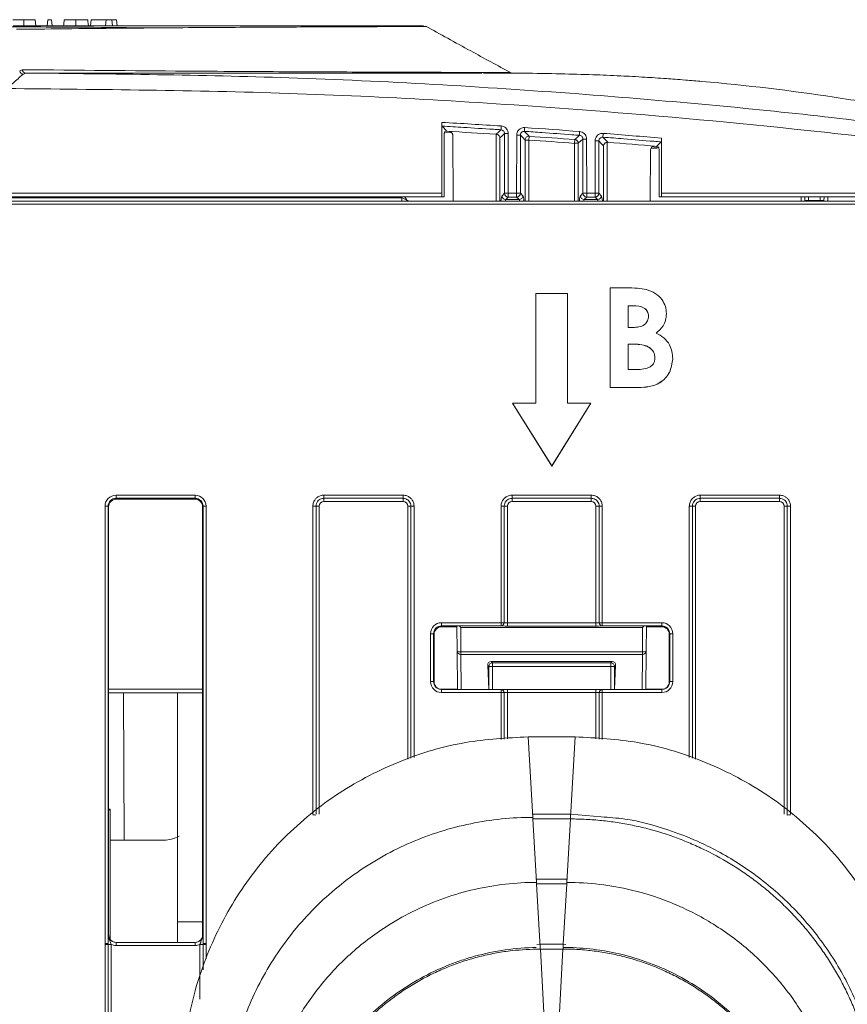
# Model space of a CAD drawing. Header units: millimetres. Extents: x 0 to 2100, y 0 to 1485.
# Tile 17 of 65: x 643 to 696, y 452 to 515. Entities that reach past the tile are written whole.
import ezdxf

# ---------------------------------------------------------------- set-up
doc = ezdxf.new("R2010")
doc.units = ezdxf.units.MM
doc.header["$LTSCALE"] = 5

msp = doc.modelspace()

# ---------------------------------------------------------------- linework, layer by layer
at = {"color": 7, "linetype": 'Continuous', "lineweight": 15}
for p, q in [((643.841, 515.034), (643.876, 514.634)), ((644.65, 515.034), (644.615, 514.634)), ((644.65, 515.034), (644.88, 515.034)), ((644.88, 515.034), (644.915, 514.634)), ((647.414, 515.034), (647.379, 514.634)), ((648.367, 515.034), (647.414, 515.034)), ((648.367, 515.034), (648.332, 514.634)), ((648.738, 515.034), (648.367, 515.034)), ((648.738, 515.034), (648.773, 514.634)), ((649.031, 515.034), (648.738, 515.034)), ((649.031, 515.034), (649.066, 514.634)), ((659.874, 514.634), (659.874, 514.634)), ((642.855, 511.765), (643.023, 511.847)), ((643.244, 511.634), (643.076, 511.566)), ((646.127, 511.634), (646.507, 511.634)), ((646.507, 511.634), (652.897, 511.634)), ((652.897, 511.634), (653.37, 511.634)), ((669.766, 508.491), (669.764, 503.979)), ((670.083, 507.925), (669.778, 508.248)), ((669.937, 507.891), (670.083, 507.922)), ((670.083, 507.922), (670.083, 507.925)), ((670.233, 507.913), (670.083, 507.922)), ((673.227, 507.732), (673.23, 507.732)), ((673.762, 503.969), (673.76, 507.779)), ((674, 507.781), (674.002, 503.972)), ((669.923, 503.975), (669.924, 507.654)), ((670.459, 507.676), (670.496, 503.475)), ((673.466, 507.504), (673.466, 503.475)), ((674.536, 503.972), (674.538, 507.681)), ((674.778, 507.679), (674.776, 503.969)), ((675.072, 507.364), (675.311, 507.364)), ((675.328, 507.603), (675.311, 507.364)), ((678.245, 507.393), (678.227, 507.154)), ((678.227, 507.154), (678.466, 507.154)), ((678.762, 503.969), (678.76, 507.426)), ((679, 507.429), (679.002, 503.972)), ((679.536, 503.972), (679.538, 507.313)), ((679.778, 507.311), (679.776, 503.969)), ((680.342, 507.218), (680.311, 507.219)), ((683.455, 506.96), (683.76, 507.24)), ((683.774, 503.979), (683.772, 507.482)), ((680.072, 503.475), (680.072, 506.992)), ((683.071, 506.731), (683.043, 503.475)), ((683.088, 506.84), (683.502, 506.807)), ((683.455, 506.957), (683.332, 506.968)), ((683.455, 506.96), (683.455, 506.957)), ((683.455, 506.957), (683.602, 506.905)), ((683.614, 506.665), (683.615, 503.975)), ((558.774, 503.979), (669.764, 503.979)), ((673.604, 503.811), (673.762, 503.969)), ((674.002, 503.972), (674.536, 503.972)), ((674.002, 503.972), (674.002, 503.73)), ((674.536, 503.972), (674.536, 503.73)), ((674.776, 503.969), (674.934, 503.811)), ((678.604, 503.811), (678.762, 503.969)), ((679.002, 503.972), (679.536, 503.972)), ((679.002, 503.972), (679.002, 503.73)), ((679.536, 503.972), (679.536, 503.73)), ((679.776, 503.969), (679.934, 503.811)), ((683.774, 503.979), (701.45, 503.979)), ((527.264, 503.475), (701.274, 503.475)), ((669.777, 503.737), (558.761, 503.737)), ((561.33, 503.671), (667.208, 503.671)), ((667.208, 503.475), (667.208, 503.671)), ((667.399, 503.737), (667.493, 503.575)), ((667.434, 503.699), (667.413, 503.737)), ((667.493, 503.575), (667.506, 503.575)), ((669.91, 503.737), (669.777, 503.737)), ((674.002, 503.73), (673.843, 503.571)), ((673.843, 503.571), (674.695, 503.571)), ((674.536, 503.73), (674.002, 503.73)), ((674.695, 503.571), (674.536, 503.73)), ((679.002, 503.73), (678.843, 503.571)), ((678.843, 503.571), (679.695, 503.571)), ((679.536, 503.73), (679.002, 503.73)), ((679.695, 503.571), (679.536, 503.73)), ((683.628, 503.737), (683.761, 503.737)), ((701.45, 503.737), (683.761, 503.737)), ((692.907, 503.737), (692.911, 503.518)), ((692.911, 503.475), (692.911, 503.518)), ((693.143, 503.737), (693.151, 503.509)), ((693.887, 503.509), (693.151, 503.509)), ((693.895, 503.737), (693.887, 503.509)), ((694.127, 503.518), (694.131, 503.737)), ((694.127, 503.518), (694.127, 503.475)), ((701.274, 503.277), (527.264, 503.277)), ((680.502, 497.942), (681.519, 497.942)), ((680.502, 491.593), (680.502, 497.942)), ((677.769, 497.591), (675.769, 497.591)), ((675.769, 497.591), (675.769, 490.591)), ((677.769, 490.591), (677.769, 497.591)), ((681.999, 496.803), (681.641, 496.803)), ((681.641, 496.803), (681.641, 495.419)), ((681.999, 496.799), (681.641, 496.799)), ((681.999, 496.803), (681.999, 496.799)), ((684.084, 496.286), (684.084, 496.283)), ((681.641, 495.419), (681.944, 495.419)), ((681.914, 494.36), (681.641, 494.36)), ((681.641, 494.36), (681.641, 492.732)), ((681.914, 494.357), (681.641, 494.357)), ((681.914, 494.36), (681.914, 494.357)), ((684.491, 493.431), (684.491, 493.427)), ((681.641, 492.732), (681.97, 492.732)), ((682.288, 491.593), (680.502, 491.593)), ((680.502, 491.593), (680.502, 491.589)), ((682.288, 491.589), (680.502, 491.589)), ((682.288, 491.593), (682.288, 491.589)), ((674.269, 490.591), (676.769, 486.591)), ((675.769, 490.591), (674.269, 490.591)), ((674.269, 490.591), (674.269, 490.587)), ((674.269, 490.587), (676.769, 486.588)), ((676.769, 486.591), (679.269, 490.591)), ((676.769, 486.588), (679.269, 490.587)), ((679.269, 490.591), (677.769, 490.591)), ((679.269, 490.591), (679.269, 490.587)), ((676.769, 486.591), (676.769, 486.588)), ((648.995, 484.729), (654.043, 484.729)), ((648.995, 484.528), (648.995, 484.729)), ((654.043, 484.528), (648.995, 484.528)), ((648.995, 484.528), (649.019, 484.479)), ((649.019, 484.479), (654.019, 484.479)), ((654.019, 484.479), (654.043, 484.528)), ((654.043, 484.528), (654.043, 484.729)), ((662.245, 484.729), (667.293, 484.729)), ((662.245, 484.729), (662.245, 484.528)), ((667.293, 484.528), (662.245, 484.528)), ((662.245, 484.528), (662.245, 484.326)), ((667.293, 484.729), (667.293, 484.528)), ((667.293, 484.528), (667.293, 484.326)), ((674.245, 484.729), (679.293, 484.729)), ((674.245, 484.729), (674.245, 484.528)), ((679.293, 484.528), (674.245, 484.528)), ((674.245, 484.326), (674.245, 484.528)), ((679.293, 484.729), (679.293, 484.528)), ((679.293, 484.326), (679.293, 484.528)), ((686.245, 484.729), (691.293, 484.729)), ((686.245, 484.528), (686.245, 484.729)), ((691.293, 484.528), (686.245, 484.528)), ((686.245, 484.528), (686.245, 484.326)), ((691.293, 484.528), (691.293, 484.729)), ((691.293, 484.528), (691.293, 484.326)), ((648.295, 456.149), (648.295, 484.03)), ((648.495, 484.028), (648.495, 456.147)), ((648.519, 483.979), (648.495, 484.028)), ((648.519, 483.979), (648.519, 456.726)), ((654.543, 484.028), (654.519, 483.979)), ((654.519, 483.979), (654.519, 456.726)), ((654.543, 456.147), (654.543, 484.028)), ((654.743, 484.03), (654.743, 456.149)), ((661.545, 464.393), (661.545, 484.03)), ((661.745, 484.028), (661.745, 464.391)), ((661.945, 484.026), (661.945, 464.389)), ((667.293, 484.326), (662.245, 484.326)), ((673.545, 476.597), (673.545, 484.03)), ((673.745, 484.028), (673.745, 476.596)), ((673.945, 484.026), (673.945, 476.591)), ((679.293, 484.326), (674.245, 484.326)), ((679.593, 476.591), (679.593, 484.026)), ((679.793, 476.596), (679.793, 484.028)), ((679.993, 484.03), (679.993, 476.597)), ((691.293, 484.326), (686.245, 484.326)), ((691.593, 464.389), (691.593, 484.026)), ((691.793, 464.391), (691.793, 484.028)), ((691.993, 484.03), (691.993, 464.393)), ((669.745, 476.597), (673.545, 476.597)), ((669.745, 476.597), (669.745, 476.396)), ((673.545, 476.396), (669.745, 476.396)), ((669.745, 476.396), (669.769, 476.347)), ((669.769, 476.347), (670.732, 476.347)), ((670.746, 474.785), (670.732, 476.364)), ((673.545, 476.597), (673.545, 476.396)), ((673.945, 476.389), (673.945, 476.591)), ((673.945, 476.591), (679.593, 476.591)), ((679.593, 476.389), (673.945, 476.389)), ((679.593, 476.389), (679.593, 476.591)), ((679.993, 476.597), (683.793, 476.597)), ((679.993, 476.597), (679.993, 476.396)), ((683.793, 476.396), (679.993, 476.396)), ((682.806, 476.364), (682.792, 474.785)), ((682.806, 476.347), (683.769, 476.347)), ((683.769, 476.347), (683.793, 476.396)), ((683.793, 476.597), (683.793, 476.396)), ((669.045, 472.849), (669.045, 475.897)), ((669.245, 475.896), (669.245, 472.847)), ((669.269, 475.847), (669.245, 475.896)), ((669.269, 475.847), (669.269, 472.847)), ((670.972, 476.292), (670.986, 474.754)), ((682.566, 476.292), (670.972, 476.292)), ((682.552, 474.754), (682.566, 476.292)), ((684.293, 475.896), (684.269, 475.847)), ((684.269, 472.847), (684.269, 475.847)), ((684.293, 472.847), (684.293, 475.896)), ((684.493, 475.897), (684.493, 472.849)), ((670.767, 472.375), (670.746, 474.785)), ((670.986, 474.754), (682.552, 474.754)), ((670.986, 474.58), (670.986, 474.754)), ((682.552, 474.58), (670.986, 474.58)), ((682.552, 474.58), (682.552, 474.754)), ((682.792, 474.785), (682.771, 472.375)), ((672.759, 472.347), (672.69, 473.882)), ((672.763, 473.809), (672.69, 473.882)), ((673.003, 473.809), (672.763, 473.809)), ((672.918, 474.133), (680.62, 474.133)), ((672.918, 474.133), (673.003, 474.049)), ((673.003, 474.049), (680.535, 474.049)), ((673.003, 473.809), (673.003, 474.049)), ((680.535, 473.809), (673.003, 473.809)), ((680.535, 474.049), (680.62, 474.133)), ((680.535, 473.809), (680.535, 474.049)), ((680.535, 473.809), (680.775, 473.809)), ((680.848, 473.882), (680.775, 473.809)), ((680.779, 472.347), (680.848, 473.882)), ((669.245, 472.847), (669.269, 472.847)), ((684.269, 472.847), (684.293, 472.847)), ((654.519, 472.137), (648.519, 472.137)), ((652.919, 472.137), (652.919, 457.537)), ((669.745, 472.149), (669.745, 472.347)), ((669.745, 472.347), (673.545, 472.347)), ((673.545, 472.149), (669.745, 472.149)), ((673.545, 472.149), (673.545, 472.347)), ((673.945, 472.347), (673.545, 472.347)), ((673.945, 472.347), (673.945, 472.149)), ((673.945, 472.347), (679.593, 472.347)), ((679.593, 472.149), (673.945, 472.149)), ((679.593, 472.347), (679.593, 472.149)), ((679.993, 472.347), (679.593, 472.347)), ((679.993, 472.347), (679.993, 472.149)), ((679.993, 472.347), (683.793, 472.347)), ((683.793, 472.149), (679.993, 472.149)), ((683.793, 472.347), (683.793, 472.149)), ((675.269, 469.325), (675.564, 464.194)), ((675.269, 469.325), (678.269, 469.325)), ((678.269, 469.325), (677.974, 464.194)), ((648.519, 464.627), (648.619, 464.727)), ((648.519, 464.727), (648.619, 464.727)), ((648.619, 464.727), (648.619, 456.426)), ((677.971, 464.394), (675.567, 464.394)), ((675.567, 464.394), (675.567, 464.093)), ((679.917, 464.222), (677.971, 464.393)), ((691.793, 464.343), (691.793, 464.391)), ((675.567, 464.093), (675.57, 464.093)), ((675.57, 464.093), (675.803, 460.049)), ((677.968, 464.093), (675.57, 464.093)), ((677.968, 464.093), (677.736, 460.049)), ((677.968, 464.093), (677.971, 464.093)), ((652.033, 462.737), (648.619, 462.737)), ((677.733, 460.248), (675.805, 460.248)), ((675.805, 460.248), (675.805, 459.948)), ((677.733, 460.248), (677.733, 459.948)), ((675.805, 459.948), (675.808, 459.948)), ((675.808, 459.948), (676.041, 455.904)), ((677.73, 459.948), (675.808, 459.948)), ((677.73, 459.948), (677.733, 459.948)), ((652.919, 457.537), (652.919, 456.226)), ((648.498, 456.726), (648.519, 456.726)), ((654.519, 456.726), (654.54, 456.726)), ((648.295, 456.101), (648.295, 456.149)), ((648.295, 446.404), (648.295, 456.101)), ((648.495, 456.147), (648.495, 456.099)), ((648.495, 456.099), (648.495, 446.402)), ((648.695, 456.097), (648.695, 446.401)), ((648.998, 456.226), (648.998, 456.028)), ((648.998, 456.226), (654.04, 456.226)), ((654.04, 456.028), (648.998, 456.028)), ((654.04, 456.226), (654.04, 456.028)), ((654.543, 456.099), (654.543, 456.147)), ((654.743, 456.149), (654.743, 456.101)), ((676.044, 456.103), (675.829, 456.086)), ((677.494, 456.103), (676.044, 456.103)), ((676.044, 455.802), (676.047, 455.802)), ((676.047, 455.802), (676.279, 451.758)), ((677.491, 455.802), (676.047, 455.802)), ((677.491, 455.802), (677.259, 451.758)), ((677.491, 455.802), (677.494, 455.802)), ((677.682, 456.086), (677.494, 456.103))]:
    msp.add_line(p, q, dxfattribs=at)
at = {"color": 8, "linetype": 'Continuous', "lineweight": 15}
for p, q in [((670.396, 507.831), (670.006, 507.849)), ((673.227, 503.475), (673.227, 507.732)), ((675.072, 503.475), (675.072, 507.364)), ((675.311, 507.364), (675.311, 503.475)), ((678.227, 503.475), (678.227, 507.154)), ((678.466, 507.154), (678.466, 503.475)), ((680.311, 507.219), (680.311, 503.475)), ((683.601, 506.877), (683.15, 506.92)), ((667.208, 503.671), (667.17, 503.737)), ((692.671, 503.475), (692.667, 503.737)), ((693.151, 503.509), (693.151, 503.475)), ((693.887, 503.475), (693.887, 503.509)), ((694.371, 503.737), (694.367, 503.475)), ((667.593, 467.902), (667.593, 484.026)), ((667.793, 467.96), (667.793, 484.028)), ((667.993, 484.03), (667.993, 468.017)), ((685.545, 468.017), (685.545, 484.03)), ((685.745, 484.028), (685.745, 467.96)), ((685.945, 484.026), (685.945, 467.902)), ((670.986, 474.58), (671.005, 472.347)), ((682.533, 472.347), (682.552, 474.58)), ((672.763, 472.347), (672.763, 473.809)), ((673.003, 473.809), (673.003, 472.347)), ((680.535, 472.347), (680.535, 473.809)), ((680.775, 473.809), (680.775, 472.347)), ((648.519, 472.375), (654.519, 472.375)), ((649.479, 472.137), (649.513, 462.737)), ((669.605, 472.375), (670.767, 472.375)), ((673.545, 469.167), (673.545, 472.149)), ((673.745, 472.147), (673.745, 469.185)), ((673.945, 472.149), (673.945, 469.204)), ((679.593, 469.204), (679.593, 472.149)), ((679.793, 469.185), (679.793, 472.147)), ((679.993, 472.149), (679.993, 469.167)), ((682.771, 472.375), (683.933, 472.375)), ((677.971, 464.394), (677.971, 464.093)), ((677.73, 459.948), (677.509, 456.102)), ((652.919, 457.537), (654.519, 457.537)), ((654.343, 452.614), (654.343, 456.097)), ((654.543, 454.484), (654.543, 456.099)), ((654.743, 456.101), (654.743, 455.179)), ((676.044, 456.103), (676.044, 455.802)), ((677.494, 456.103), (677.494, 455.802))]:
    msp.add_line(p, q, dxfattribs=at)
at = {"color": 7, "linetype": 'Continuous', "lineweight": 15, "flags": 128}
for points in [[(643.115, 515.034), (643.115, 514.914), (643.115, 514.794), (643.115, 514.634)], [(646.429, 515.034), (646.429, 514.914), (646.429, 514.794), (646.429, 514.634)], [(647.197, 515.034), (647.207, 514.914), (647.218, 514.794), (647.232, 514.634)], [(673.23, 507.732), (673.255, 507.755), (673.356, 507.849), (673.536, 508.018)], [(673.76, 507.779), (673.614, 507.642), (673.466, 507.504)], [(675.034, 507.918), (675.059, 507.891), (675.159, 507.784), (675.328, 507.603)], [(675.072, 507.364), (674.924, 507.522), (674.778, 507.679)], [(678.245, 507.393), (678.27, 507.416), (678.37, 507.509), (678.539, 507.665)], [(678.76, 507.426), (678.614, 507.291), (678.466, 507.154)], [(680.072, 506.992), (679.924, 507.152), (679.778, 507.311)], [(680.036, 507.549), (680.061, 507.522), (680.162, 507.414), (680.342, 507.218)]]:
    msp.add_lwpolyline(points, dxfattribs=at)
at = {"color": 7, "linetype": 'Continuous', "lineweight": 15}
for centre, radius, start, end in [((643.111, 511.828), 0.264, 193.82897, 262.48819), ((643.252, 511.863), 0.23, 184.16868, 268.10605), ((642.627, 34.126), 474.593, 86.3032, 86.68339), ((793.447, 500.386), 120.154, 176.24287, 176.35815), ((673.948, 500.047), 7.734, 89.61287, 91.38846), ((789.379, 500.286), 114.6, 176.0605, 176.18137), ((781.672, 500.033), 103.415, 175.6337, 175.76764), ((779.017, 499.917), 99.275, 175.45123, 175.59076), ((674.59, 499.947), 7.734, 88.61154, 90.38713), ((675.312, 507.363), 0.24, 86.24932, 179.79978), ((642.627, 34.126), 474.365, 85.69602, 86.04909), ((642.627, 34.126), 474.605, 85.69602, 86.04909), ((678.226, 507.153), 0.24, 0.16732, 85.5287), ((678.948, 499.694), 7.734, 89.61287, 91.38846), ((679.59, 499.578), 7.734, 88.61154, 90.38713), ((642.627, 34.126), 474.593, 85.0649, 85.44194), ((673.949, 496.237), 7.734, 89.61287, 91.38846), ((674.002, 503.97), 0.24, 180.1836, 269.8164), ((674.589, 496.237), 7.734, 88.61154, 90.38713), ((674.536, 503.97), 0.24, 270.1836, 359.8164), ((678.949, 496.237), 7.734, 89.61287, 91.38846), ((679.002, 503.97), 0.24, 180.1836, 269.8164), ((679.589, 496.237), 7.734, 88.61154, 90.38713), ((679.536, 503.97), 0.24, 270.1836, 359.8164), ((667.666, 503.675), 0.2, 210.00108, 269.99986), ((673.844, 503.812), 0.24, 180.1836, 269.8164), ((674.694, 503.812), 0.24, 270.1836, 359.8164), ((678.844, 503.812), 0.24, 180.1836, 269.8164), ((679.694, 503.812), 0.24, 270.1836, 359.8164), ((693.071, 504.663), 1.156, 262.04161, 273.96204), ((693.967, 504.663), 1.156, 266.03796, 277.95839), ((648.344, 478.181), 5.849, 88.52467, 90.48406), ((654.694, 478.181), 5.849, 89.51594, 91.47533), ((661.594, 478.103), 5.927, 88.54048, 90.47395), ((661.896, 489.953), 5.927, 268.54048, 270.47395), ((667.642, 489.953), 5.927, 269.52605, 271.45952), ((667.944, 478.103), 5.927, 89.52605, 91.45952), ((673.594, 478.103), 5.927, 88.54048, 90.47395), ((673.896, 489.953), 5.927, 268.54048, 270.47395), ((679.642, 489.953), 5.927, 269.52605, 271.45952), ((679.944, 478.103), 5.927, 89.52605, 91.45952), ((685.594, 478.103), 5.927, 88.54048, 90.47395), ((685.896, 489.953), 5.927, 268.54048, 270.47395), ((691.642, 489.953), 5.927, 269.52605, 271.45952), ((691.944, 478.103), 5.927, 89.52605, 91.45952), ((673.594, 470.671), 5.927, 88.54048, 90.47395), ((673.545, 476.596), 0.2, 270.01562, 359.98892), ((679.944, 470.671), 5.927, 89.52605, 91.45952), ((679.993, 476.596), 0.2, 180.01108, 269.98438), ((669.094, 470.049), 5.849, 88.52467, 90.48406), ((684.444, 470.049), 5.849, 89.51594, 91.47533), ((670.923, 475.209), 0.459, 247.29029, 277.845), ((670.97, 474.804), 0.225, 184.86293, 273.92202), ((682.615, 475.209), 0.459, 262.155, 292.70971), ((682.568, 474.804), 0.225, 266.07798, 355.13707), ((673.003, 473.809), 0.24, 90.04597, 179.95403), ((680.535, 473.809), 0.24, 0.04597, 89.95403), ((669.094, 467), 5.849, 88.52467, 90.48406), ((684.444, 467), 5.849, 89.51594, 91.47533), ((673.545, 472.147), 0.2, 0.00424, 89.99699), ((673.594, 466.222), 5.927, 88.54048, 90.47395), ((679.993, 472.147), 0.2, 90.00301, 179.99576), ((679.944, 466.222), 5.927, 89.52605, 91.45952), ((661.594, 458.496), 5.849, 88.52467, 90.48406), ((691.944, 458.496), 5.849, 89.51594, 91.47533), ((652.033, 464.737), 2, 270, 299.50252), ((648.344, 450.3), 5.849, 88.52467, 90.48406), ((648.344, 450.174), 5.927, 88.54048, 90.47395), ((648.646, 462.024), 5.927, 268.54048, 270.47395), ((654.392, 462.024), 5.927, 269.52605, 271.45952), ((654.694, 450.3), 5.849, 89.51594, 91.47533), ((654.694, 450.174), 5.927, 89.52605, 91.45952)]:
    msp.add_arc(centre, radius, start, end, dxfattribs=at)
for centre, major_axis, ratio, start_param, end_param in [((642.627, 33.911), (0, 475.355), 1, 6.218083, 6.226061), ((642.627, 33.911), (0, 475.355), 1, 6.207527, 6.214923), ((642.627, 33.911), (0, 475.355), 1, 6.196519, 6.204366), ((669.777, 503.977), (0, 0.24), 0.052408, 1.56207, 3.141593), ((669.91, 503.977), (0, 0.24), 0.052408, 3.141593, 4.703662), ((683.628, 503.977), (0, 0.24), 0.052408, 1.579523, 3.141593), ((683.761, 503.977), (0, 0.24), 0.052408, 3.141593, 4.721116), ((667.204, 503.675), (0.289, -0.1), 0.006478, 4.728595, 6.286302), ((667.434, 503.697), (-0.198, 0.343), 0.002201, 4.346302, 4.716201), ((667.678, 503.675), (0, 0.2), 0.991361, 2.771721, 3.141593), ((648.995, 484.029), (0.595, -0.368), 0.999915, 2.124401, 3.695121), ((648.995, 484.028), (0.362, -0.345), 0.999832, 2.3335, 3.90422), ((649.023, 483.979), (0.504, 0), 0.991312, 1.570796, 3.132866), ((654.019, 483.979), (0.425, 0.263), 0.999915, 5.729657, 7.300377), ((654.043, 484.029), (0.595, 0.368), 0.999915, 5.729657, 7.300377), ((654.043, 484.028), (0.362, 0.345), 0.999832, 5.520558, 7.091278), ((662.245, 484.026), (0.255, -0.158), 0.999915, 2.124401, 3.695121), ((667.293, 484.026), (0.255, 0.158), 0.999915, 5.729657, 7.300377), ((674.245, 484.026), (0.255, -0.158), 0.999915, 2.124401, 3.695121), ((679.293, 484.026), (0.255, 0.158), 0.999915, 5.729657, 7.300377), ((686.245, 484.026), (0.255, -0.158), 0.999915, 2.124401, 3.695121), ((691.293, 484.026), (0.255, 0.158), 0.999915, 5.729657, 7.300377), ((669.745, 475.897), (0.595, -0.368), 0.999915, 2.124401, 3.695121), ((669.745, 475.896), (0.362, -0.345), 0.999832, 2.3335, 3.90422), ((669.773, 475.847), (0.504, 0), 0.991312, 1.570799, 3.132866), ((670.972, 476.326), (0.242, -0.239), 0.069924, 4.46302, 4.781595), ((673.945, 476.396), (0.4, 0), 0.017453, 3.156088, 4.712389), ((673.945, 476.596), (0.2, 0), 0.02618, 3.156088, 4.712389), ((679.593, 476.596), (0.2, 0), 0.02618, 4.712389, 6.26869), ((679.593, 476.396), (0.4, 0), 0.017453, 4.712389, 6.26869), ((682.566, 476.326), (0.242, 0.239), 0.069924, 4.643183, 4.961757), ((683.769, 475.847), (0.425, 0.263), 0.999915, 5.729657, 7.300377), ((683.793, 475.897), (0.595, 0.368), 0.999915, 5.729657, 7.300377), ((683.793, 475.896), (0.362, 0.345), 0.999832, 5.520558, 7.091278), ((672.93, 473.882), (-0.101, 0.233), 0.936027, 5.898675, 7.468786), ((680.608, 473.882), (0.101, 0.233), 0.936027, 5.097585, 6.667696), ((669.745, 472.849), (0.595, 0.368), 0.999915, 2.588064, 4.158784), ((669.745, 472.847), (0.439, 0.24), 0.999873, 2.641898, 4.212618), ((669.769, 472.847), (0.425, 0.263), 0.999915, 2.588064, 4.158784), ((683.769, 472.847), (0.425, -0.263), 0.999915, 5.265994, 6.836714), ((683.793, 472.849), (0.595, -0.368), 0.999915, 5.265994, 6.836714), ((683.793, 472.847), (0.439, -0.24), 0.999873, 5.21216, 6.78288), ((673.945, 472.147), (0.2, 0), 0.008727, 1.570796, 3.127097), ((679.593, 472.147), (0.2, 0), 0.008727, 0.014496, 1.570796), ((648.998, 456.726), (0.439, 0.24), 0.999873, 2.641898, 4.212618), ((649.019, 456.726), (0.425, 0.263), 0.999915, 2.588064, 4.158784), ((654.04, 456.726), (0.439, -0.24), 0.999873, 5.21216, 6.78288), ((648.998, 456.728), (0.595, 0.368), 0.999915, 3.710423, 4.158784), ((654.04, 456.728), (0.595, -0.368), 0.999915, 5.265994, 5.714355)]:
    msp.add_ellipse(centre, major_axis=major_axis, ratio=ratio, start_param=start_param, end_param=end_param, dxfattribs=at)
at = {"color": 8, "linetype": 'Continuous', "lineweight": 15}
for centre, major_axis, ratio, start_param, end_param in [((673.612, 500.575), (0, 3.24), 0.052408, 0.05236, 0.462663), ((673.852, 500.575), (0, 3), 0.0566, 0.05236, 0.259741), ((674.686, 500.575), (0, 3), 0.0566, 6.023445, 6.230825), ((674.926, 500.575), (0, 3.24), 0.052408, 5.820523, 6.230825), ((678.612, 500.575), (0, 3.24), 0.052408, 0.05236, 0.462663), ((678.852, 500.575), (0, 3), 0.0566, 0.05236, 0.259741), ((679.686, 500.575), (0, 3), 0.0566, 6.023445, 6.230825), ((679.926, 500.575), (0, 3.24), 0.052408, 5.820523, 6.230825)]:
    msp.add_ellipse(centre, major_axis=major_axis, ratio=ratio, start_param=start_param, end_param=end_param, dxfattribs=at)
at = {"color": 7, "linetype": 'Continuous', "lineweight": 15}
for points, knots in [([(643.115, 515.034), (643.034, 515.034), (642.865, 515.034), (642.657, 515.034), (642.496, 515.034), (642.43, 515.034), (642.414, 515.034), (642.41, 515.034)], [0, 0, 0, 0, 0.222048, 0.45733, 0.656678, 0.92699, 1, 1, 1, 1]), ([(642.434, 514.634), (644.012, 514.634), (647.168, 514.634), (651.896, 514.634), (656.934, 514.634), (661.159, 514.634), (664.352, 514.634), (666.477, 514.634), (667.942, 514.634), (668.671, 514.634), (668.591, 514.634), (668.571, 514.634)], [0, 0, 0, 0, 0.1207324, 0.2414794, 0.3756253, 0.5483449, 0.6491176, 0.7498785, 0.8562088, 0.9625228, 1, 1, 1, 1]), ([(668.739, 514.604), (668.753, 514.604), (668.858, 514.603), (668.542, 514.601), (667.769, 514.597), (666.393, 514.592), (664.417, 514.584), (661.469, 514.572), (657.328, 514.552), (653.043, 514.523), (648.166, 514.481), (645.019, 514.447), (642.659, 514.421)], [0, 0, 0, 0, 0.012489, 0.093141, 0.174005, 0.266175, 0.358552, 0.45725, 0.609001, 0.761013, 0.820689, 1, 1, 1, 1]), ([(643.841, 515.034), (643.828, 515.034), (643.806, 515.034), (643.616, 515.034), (643.391, 515.034), (643.206, 515.034), (643.115, 515.034)], [0, 0, 0, 0, 0.335593, 0.56019, 0.785444, 1, 1, 1, 1]), ([(645.693, 515.034), (645.687, 514.967), (645.674, 514.834), (645.661, 514.701), (645.654, 514.634)], [0, 0, 0, 0, 0.5, 1, 1, 1, 1]), ([(646.429, 515.034), (646.347, 515.034), (646.191, 515.034), (645.983, 515.034), (645.825, 515.034), (645.731, 515.034), (645.705, 515.034), (645.693, 515.034)], [0, 0, 0, 0, 0.2165709, 0.4159098, 0.6148806, 0.8221612, 1, 1, 1, 1]), ([(647.197, 515.034), (647.18, 515.034), (647.15, 515.034), (646.983, 515.034), (646.8, 515.034), (646.612, 515.034), (646.485, 515.034), (646.429, 515.034)], [0, 0, 0, 0, 0.336732, 0.568731, 0.72257, 0.876726, 1, 1, 1, 1]), ([(674.188, 511.638), (673.315, 512.113), (671.391, 513.158), (669.669, 514.109), (668.727, 514.629)], [0, 0, 0, 0, 0.4537129, 1, 1, 1, 1]), ([(651.567, 514.51), (650.539, 514.52), (648.084, 514.546), (645.028, 514.565), (642.676, 514.579), (641.792, 514.583), (641.525, 514.585)], [0, 0, 0, 0, 0.247108, 0.590176, 0.876526, 1, 1, 1, 1]), ([(643.076, 511.566), (643.019, 511.516), (642.889, 511.401), (642.556, 511.102), (642.26, 510.837), (642.076, 510.672), (642.046, 510.644), (642.044, 510.643)], [0, 0, 0, 0, 0.234113, 0.532189, 0.922267, 0.995536, 1, 1, 1, 1]), ([(643.023, 511.847), (646.546, 511.814), (652.396, 511.76), (659.89, 511.717), (664.792, 511.696), (668.265, 511.684), (670.6, 511.676), (672.335, 511.671), (673.488, 511.667), (674.096, 511.664), (674.089, 511.663), (674.086, 511.663)], [0, 0, 0, 0, 0.230908, 0.383475, 0.536274, 0.627577, 0.713809, 0.800226, 0.877486, 0.95495, 1, 1, 1, 1]), ([(643.244, 511.634), (648.836, 511.574), (660.597, 511.448), (677.274, 510.474), (693.267, 509.051), (703.07, 507.779), (707.974, 507.143)], [0, 0, 0, 0, 0.258322, 0.54334, 0.771558, 1, 1, 1, 1]), ([(672.31, 511.634), (671.927, 511.634), (671.01, 511.634), (668.75, 511.634), (665.157, 511.634), (660.065, 511.634), (652.604, 511.634), (646.76, 511.634), (643.244, 511.634)], [0, 0, 0, 0, 0.080318, 0.192044, 0.327097, 0.518513, 0.710302, 1, 1, 1, 1]), ([(644.108, 511.634), (644.099, 511.634), (643.978, 511.634), (644.017, 511.634), (644.053, 511.634)], [0, 0, 0, 0, 0.078306, 1, 1, 1, 1]), ([(647.376, 511.634), (646.836, 511.634), (645.659, 511.634), (644.76, 511.634), (644.507, 511.634), (644.455, 511.634)], [0, 0, 0, 0, 0.402069, 0.876481, 1, 1, 1, 1]), ([(667.887, 511.634), (667.778, 511.634), (667.56, 511.634), (665.89, 511.634), (663.351, 511.634), (660.228, 511.634), (656.927, 511.634), (654.673, 511.634), (653.545, 511.634)], [0, 0, 0, 0, 0.175879, 0.352737, 0.535682, 0.719224, 0.859548, 1, 1, 1, 1]), ([(707.181, 507.426), (707.179, 507.437), (707.173, 507.463), (706.804, 507.588), (706.133, 507.79), (705.143, 508.063), (703.836, 508.393), (702.526, 508.693), (701.537, 508.903), (701.008, 509.011), (700.671, 509.079), (700.136, 509.182), (699.504, 509.302), (698.391, 509.507), (696.717, 509.795), (692.667, 510.435), (689.024, 510.87), (685.802, 511.147), (684.969, 511.216), (683.888, 511.296), (682.552, 511.382), (681.024, 511.463), (679.267, 511.535), (677.224, 511.591), (674.937, 511.628), (673.263, 511.631), (672.415, 511.633)], [0, 0, 0, 0, 0.091052, 0.200589, 0.300213, 0.390039, 0.47032, 0.541447, 0.557852, 0.57372, 0.589005, 0.594605, 0.600412, 0.613487, 0.629605, 0.64942, 0.730124, 0.73506, 0.740817, 0.756384, 0.778663, 0.808318, 0.845724, 0.891148, 0.94479, 1, 1, 1, 1]), ([(674.204, 511.634), (674.212, 511.634), (674.237, 511.634), (673.71, 511.634), (673.223, 511.634), (672.771, 511.634), (672.765, 511.634)], [0, 0, 0, 0, 0.216049, 0.604822, 0.994524, 1, 1, 1, 1]), ([(707.952, 506.145), (707.294, 506.235), (702.061, 506.957), (692.227, 508.133), (676.893, 509.51), (660.16, 510.479), (648.024, 510.589), (642.044, 510.643)], [0, 0, 0, 0, 0.030121, 0.239728, 0.449335, 0.728679, 1, 1, 1, 1]), ([(669.778, 508.248), (669.777, 508.252), (669.774, 508.26), (669.77, 508.306), (669.768, 508.37), (669.766, 508.436), (669.766, 508.477), (669.766, 508.491)], [0, 0, 0, 0, 0.221088, 0.442159, 0.663592, 0.885172, 1, 1, 1, 1]), ([(673.536, 508.018), (673.376, 508.028), (672.578, 508.08), (671.325, 508.158), (670.232, 508.222), (669.778, 508.248)], [0, 0, 0, 0, 0.127495, 0.637475, 1, 1, 1, 1]), ([(669.924, 507.654), (669.925, 507.681), (669.925, 507.735), (669.927, 507.806), (669.93, 507.86), (669.934, 507.887), (669.936, 507.89), (669.937, 507.891)], [0, 0, 0, 0, 0.217618, 0.435252, 0.652509, 0.869567, 1, 1, 1, 1]), ([(670.233, 507.913), (670.259, 507.909), (670.313, 507.9), (670.382, 507.855), (670.433, 507.791), (670.456, 507.727), (670.458, 507.688), (670.459, 507.676)], [0, 0, 0, 0, 0.2240678, 0.4481352, 0.6722139, 0.8963138, 1, 1, 1, 1]), ([(673.23, 507.732), (673.253, 507.728), (673.297, 507.722), (673.362, 507.689), (673.424, 507.634), (673.457, 507.567), (673.465, 507.521), (673.466, 507.504), (673.466, 507.504)], [0, 0, 0, 0, 0.1553322, 0.3097978, 0.5335378, 0.8349466, 0.9928535, 1, 1, 1, 1]), ([(673.536, 508.018), (673.563, 508.014), (673.616, 508.005), (673.685, 507.959), (673.736, 507.895), (673.758, 507.831), (673.76, 507.791), (673.76, 507.779)], [0, 0, 0, 0, 0.224585, 0.44877, 0.672495, 0.896203, 1, 1, 1, 1]), ([(674, 507.781), (673.999, 507.806), (673.995, 507.884), (673.95, 508.012), (673.85, 508.141), (673.712, 508.233), (673.605, 508.25), (673.552, 508.259)], [0, 0, 0, 0, 0.10371, 0.327509, 0.55148, 0.775747, 1, 1, 1, 1]), ([(675.05, 508.159), (675.004, 508.158), (674.904, 508.157), (674.758, 508.095), (674.637, 507.986), (674.554, 507.843), (674.543, 507.735), (674.538, 507.681)], [0, 0, 0, 0, 0.177045, 0.382607, 0.588237, 0.794125, 1, 1, 1, 1]), ([(674.778, 507.679), (674.78, 507.706), (674.786, 507.76), (674.827, 507.832), (674.888, 507.886), (674.96, 507.917), (675.011, 507.918), (675.034, 507.918)], [0, 0, 0, 0, 0.206018, 0.411687, 0.617038, 0.822588, 1, 1, 1, 1]), ([(678.539, 507.665), (678.379, 507.677), (677.581, 507.737), (676.413, 507.823), (675.404, 507.892), (675.034, 507.918)], [0, 0, 0, 0, 0.136607, 0.683037, 1, 1, 1, 1]), ([(679, 507.429), (678.999, 507.452), (678.996, 507.528), (678.953, 507.655), (678.854, 507.785), (678.717, 507.878), (678.61, 507.897), (678.557, 507.906)], [0, 0, 0, 0, 0.097375, 0.322763, 0.548317, 0.774165, 1, 1, 1, 1]), ([(680.055, 507.79), (680.007, 507.79), (679.905, 507.789), (679.758, 507.726), (679.637, 507.618), (679.554, 507.474), (679.543, 507.367), (679.538, 507.313)], [0, 0, 0, 0, 0.1822802, 0.3865257, 0.590847, 0.7954295, 1, 1, 1, 1]), ([(678.539, 507.665), (678.565, 507.661), (678.619, 507.651), (678.688, 507.605), (678.737, 507.54), (678.758, 507.476), (678.76, 507.438), (678.76, 507.426)], [0, 0, 0, 0, 0.226163, 0.451928, 0.67724, 0.902542, 1, 1, 1, 1]), ([(679.778, 507.311), (679.78, 507.338), (679.785, 507.392), (679.827, 507.464), (679.888, 507.518), (679.961, 507.549), (680.012, 507.549), (680.036, 507.549)], [0, 0, 0, 0, 0.204719, 0.409083, 0.613119, 0.817342, 1, 1, 1, 1]), ([(683.76, 507.24), (683.601, 507.254), (682.804, 507.323), (681.563, 507.427), (680.481, 507.514), (680.036, 507.549)], [0, 0, 0, 0, 0.1284519, 0.6422604, 1, 1, 1, 1]), ([(680.072, 506.992), (680.072, 506.993), (680.073, 507.011), (680.082, 507.059), (680.117, 507.125), (680.179, 507.179), (680.244, 507.21), (680.289, 507.216), (680.311, 507.219)], [0, 0, 0, 0, 0.007106, 0.182162, 0.475939, 0.694189, 0.846691, 1, 1, 1, 1]), ([(683.772, 507.482), (683.772, 507.455), (683.772, 507.401), (683.77, 507.328), (683.767, 507.274), (683.763, 507.246), (683.761, 507.242), (683.76, 507.24)], [0, 0, 0, 0, 0.2211054, 0.4422443, 0.6625828, 0.8821777, 1, 1, 1, 1]), ([(683.071, 506.731), (683.074, 506.757), (683.08, 506.811), (683.122, 506.883), (683.183, 506.937), (683.257, 506.968), (683.308, 506.968), (683.332, 506.968)], [0, 0, 0, 0, 0.204578, 0.409157, 0.613726, 0.818277, 1, 1, 1, 1]), ([(683.602, 506.905), (683.603, 506.902), (683.606, 506.895), (683.61, 506.852), (683.612, 506.79), (683.614, 506.724), (683.614, 506.681), (683.614, 506.665)], [0, 0, 0, 0, 0.21759, 0.435146, 0.653491, 0.872539, 1, 1, 1, 1]), ([(667.506, 503.575), (667.516, 503.56), (667.536, 503.531), (667.576, 503.502), (667.596, 503.493), (667.607, 503.488)], [0, 0, 0, 0, 0.329372, 0.659608, 1, 1, 1, 1]), ([(681.519, 497.942), (681.763, 497.942), (682.198, 497.942), (682.626, 497.864), (682.814, 497.829)], [0, 0, 0, 0, 0.560274, 1, 1, 1, 1]), ([(682.814, 497.829), (683.006, 497.763), (683.39, 497.631), (683.803, 497.23), (684.048, 496.763), (684.072, 496.445), (684.084, 496.286)], [0, 0, 0, 0, 0.280128, 0.559802, 0.779794, 1, 1, 1, 1]), ([(682.944, 496.134), (682.93, 496.244), (682.91, 496.409), (682.769, 496.581), (682.503, 496.774), (682.223, 496.79), (681.999, 496.803)], [0, 0, 0, 0, 0.249584, 0.375361, 0.501266, 1, 1, 1, 1]), ([(682.944, 496.13), (682.93, 496.24), (682.91, 496.406), (682.769, 496.578), (682.503, 496.771), (682.223, 496.787), (681.999, 496.799)], [0, 0, 0, 0, 0.249584, 0.375361, 0.501266, 1, 1, 1, 1]), ([(681.944, 495.419), (682.074, 495.424), (682.333, 495.433), (682.68, 495.562), (682.913, 495.825), (682.934, 496.031), (682.944, 496.134)], [0, 0, 0, 0, 0.28109, 0.560548, 0.780097, 1, 1, 1, 1]), ([(684.084, 496.286), (684.074, 496.151), (684.056, 495.881), (683.853, 495.43), (683.587, 495.202), (683.425, 495.063)], [0, 0, 0, 0, 0.280305, 0.560457, 1, 1, 1, 1]), ([(684.084, 496.283), (684.074, 496.148), (684.056, 495.878), (683.853, 495.427), (683.587, 495.198), (683.425, 495.059)], [0, 0, 0, 0, 0.280305, 0.560457, 1, 1, 1, 1]), ([(683.425, 495.063), (683.594, 494.969), (683.931, 494.781), (684.396, 494.239), (684.455, 493.737), (684.491, 493.431)], [0, 0, 0, 0, 0.281283, 0.5617, 1, 1, 1, 1]), ([(683.351, 493.475), (683.346, 493.555), (683.335, 493.714), (683.229, 493.933), (683.06, 494.104), (682.644, 494.344), (682.238, 494.353), (681.914, 494.36)], [0, 0, 0, 0, 0.125208, 0.250275, 0.3755, 0.500774, 1, 1, 1, 1]), ([(683.351, 493.472), (683.346, 493.551), (683.335, 493.71), (683.229, 493.929), (683.06, 494.101), (682.644, 494.34), (682.238, 494.349), (681.914, 494.357)], [0, 0, 0, 0, 0.125208, 0.250275, 0.3755, 0.500774, 1, 1, 1, 1]), ([(681.97, 492.732), (682.269, 492.735), (682.642, 492.739), (683.06, 492.902), (683.23, 493.051), (683.336, 493.253), (683.346, 493.401), (683.351, 493.475)], [0, 0, 0, 0, 0.500037, 0.625162, 0.750129, 0.874962, 1, 1, 1, 1]), ([(684.491, 493.431), (684.447, 493.129), (684.359, 492.525), (683.745, 491.876), (683.001, 491.614), (682.526, 491.6), (682.288, 491.593)], [0, 0, 0, 0, 0.279212, 0.558481, 0.778693, 1, 1, 1, 1]), ([(684.491, 493.427), (684.447, 493.125), (684.359, 492.521), (683.745, 491.873), (683.001, 491.611), (682.526, 491.596), (682.288, 491.589)], [0, 0, 0, 0, 0.279212, 0.558481, 0.778693, 1, 1, 1, 1]), ([(648.519, 483.983), (648.527, 484.047), (648.542, 484.177), (648.657, 484.341), (648.822, 484.456), (648.953, 484.471), (649.019, 484.479)], [0, 0, 0, 0, 0.245899, 0.497266, 0.748633, 1, 1, 1, 1]), ([(661.545, 484.03), (661.547, 484.074), (661.554, 484.197), (661.622, 484.371), (661.748, 484.536), (661.916, 484.66), (662.092, 484.722), (662.208, 484.728), (662.245, 484.729)], [0, 0, 0, 0, 0.121117, 0.335616, 0.500056, 0.684519, 0.899008, 1, 1, 1, 1]), ([(662.245, 484.528), (662.218, 484.527), (662.136, 484.523), (662.01, 484.478), (661.89, 484.39), (661.8, 484.272), (661.751, 484.147), (661.746, 484.059), (661.745, 484.028)], [0, 0, 0, 0, 0.100993, 0.315482, 0.499944, 0.664383, 0.878882, 1, 1, 1, 1]), ([(667.293, 484.729), (667.338, 484.727), (667.46, 484.72), (667.635, 484.652), (667.8, 484.526), (667.924, 484.358), (667.986, 484.182), (667.992, 484.066), (667.993, 484.03)], [0, 0, 0, 0, 0.121117, 0.335616, 0.500056, 0.684519, 0.899008, 1, 1, 1, 1]), ([(667.793, 484.028), (667.792, 484.054), (667.788, 484.137), (667.744, 484.263), (667.655, 484.382), (667.537, 484.472), (667.413, 484.521), (667.325, 484.526), (667.293, 484.528)], [0, 0, 0, 0, 0.100993, 0.315482, 0.499944, 0.664383, 0.878882, 1, 1, 1, 1]), ([(673.545, 484.03), (673.547, 484.074), (673.554, 484.197), (673.622, 484.371), (673.748, 484.536), (673.916, 484.66), (674.092, 484.722), (674.208, 484.728), (674.245, 484.729)], [0, 0, 0, 0, 0.121117, 0.335616, 0.500056, 0.684519, 0.899008, 1, 1, 1, 1]), ([(674.245, 484.528), (674.218, 484.527), (674.136, 484.523), (674.01, 484.478), (673.89, 484.39), (673.8, 484.272), (673.751, 484.147), (673.746, 484.059), (673.745, 484.028)], [0, 0, 0, 0, 0.100993, 0.315482, 0.499944, 0.664383, 0.878882, 1, 1, 1, 1]), ([(679.293, 484.729), (679.338, 484.727), (679.46, 484.72), (679.635, 484.652), (679.8, 484.526), (679.924, 484.358), (679.986, 484.182), (679.992, 484.066), (679.993, 484.03)], [0, 0, 0, 0, 0.121117, 0.335616, 0.500056, 0.684519, 0.899008, 1, 1, 1, 1]), ([(679.793, 484.028), (679.792, 484.054), (679.788, 484.137), (679.744, 484.263), (679.655, 484.382), (679.537, 484.472), (679.413, 484.521), (679.325, 484.526), (679.293, 484.528)], [0, 0, 0, 0, 0.100993, 0.315482, 0.499944, 0.664383, 0.878882, 1, 1, 1, 1]), ([(685.545, 484.03), (685.547, 484.074), (685.554, 484.197), (685.622, 484.371), (685.748, 484.536), (685.916, 484.66), (686.092, 484.722), (686.208, 484.728), (686.245, 484.729)], [0, 0, 0, 0, 0.121117, 0.335616, 0.500056, 0.684519, 0.899008, 1, 1, 1, 1]), ([(686.245, 484.528), (686.218, 484.527), (686.136, 484.523), (686.01, 484.478), (685.89, 484.39), (685.8, 484.272), (685.751, 484.147), (685.746, 484.059), (685.745, 484.028)], [0, 0, 0, 0, 0.100993, 0.315482, 0.499944, 0.664383, 0.878882, 1, 1, 1, 1]), ([(691.293, 484.729), (691.338, 484.727), (691.46, 484.72), (691.635, 484.652), (691.8, 484.526), (691.924, 484.358), (691.986, 484.182), (691.992, 484.066), (691.993, 484.03)], [0, 0, 0, 0, 0.121117, 0.335616, 0.500056, 0.684519, 0.899008, 1, 1, 1, 1]), ([(691.793, 484.028), (691.792, 484.054), (691.788, 484.137), (691.744, 484.263), (691.655, 484.382), (691.537, 484.472), (691.413, 484.521), (691.325, 484.526), (691.293, 484.528)], [0, 0, 0, 0, 0.100993, 0.315482, 0.499944, 0.664383, 0.878882, 1, 1, 1, 1]), ([(669.269, 475.851), (669.277, 475.915), (669.292, 476.045), (669.407, 476.209), (669.572, 476.324), (669.703, 476.339), (669.769, 476.347)], [0, 0, 0, 0, 0.245899, 0.497266, 0.748633, 1, 1, 1, 1]), ([(675.269, 469.325), (673.927, 469.254), (671.163, 469.107), (667.063, 467.883), (663.12, 465.853), (659.603, 462.992), (656.741, 459.475), (654.711, 455.532), (653.487, 451.432), (653.34, 448.668), (653.269, 447.326)], [0, 0, 0, 0, 0.116516, 0.240011, 0.368641, 0.5, 0.631359, 0.759989, 0.883484, 1, 1, 1, 1]), ([(700.269, 447.326), (700.198, 448.668), (700.051, 451.432), (698.827, 455.532), (696.797, 459.475), (693.935, 462.992), (690.418, 465.853), (686.475, 467.883), (682.375, 469.107), (679.611, 469.254), (678.269, 469.325)], [0, 0, 0, 0, 0.116516, 0.240011, 0.368641, 0.5, 0.631359, 0.759989, 0.883484, 1, 1, 1, 1]), ([(675.564, 464.194), (675.398, 464.193), (674.569, 464.186), (673.078, 464.069), (671.115, 463.718), (669.677, 463.306), (668.271, 462.805), (666.897, 462.213), (665.154, 461.245), (663.519, 460.104), (662.006, 458.804), (660.635, 457.357), (659.416, 455.779), (658.364, 454.085), (657.487, 452.293), (656.802, 450.422), (656.125, 447.864), (656.015, 445.887), (655.942, 444.574)], [0, 0, 0, 0, 0.0161372, 0.0807637, 0.1453907, 0.2100169, 0.2261541, 0.2907815, 0.3554076, 0.4200351, 0.4846612, 0.5492888, 0.6139148, 0.6785424, 0.7431684, 0.8077959, 0.8724221, 1, 1, 1, 1]), ([(677.971, 464.093), (678.137, 464.092), (678.634, 464.088), (679.462, 464.044), (680.451, 463.943), (681.271, 463.817), (682.085, 463.66), (683.215, 463.397), (684.325, 463.047), (685.253, 462.689), (685.865, 462.434), (686.92, 461.948), (688.081, 461.301), (689.049, 460.66), (689.722, 460.177), (690.376, 459.668), (691.13, 459.018), (691.849, 458.331), (692.533, 457.608), (693.179, 456.852), (693.785, 456.064), (694.352, 455.246), (694.875, 454.4), (695.355, 453.528), (695.79, 452.634), (696.114, 451.871), (696.409, 451.096), (696.78, 449.996), (697.068, 448.869), (697.282, 447.728), (697.476, 446.457), (697.515, 445.337), (697.542, 444.548)], [0, 0, 0, 0, 0.016187, 0.048569, 0.08095, 0.113332, 0.129519, 0.1619, 0.226726, 0.242913, 0.2591, 0.291482, 0.356307, 0.388689, 0.404876, 0.437257, 0.469639, 0.502021, 0.534402, 0.566784, 0.599165, 0.631547, 0.663929, 0.69631, 0.728692, 0.761074, 0.777261, 0.809642, 0.874468, 0.890655, 0.923037, 1, 1, 1, 1]), ([(697.819, 444.546), (697.775, 445.558), (697.696, 447.364), (697.177, 449.684), (696.596, 451.469), (695.764, 453.451), (694.443, 455.776), (692.411, 458.29), (690.03, 460.416), (687.847, 461.811), (685.889, 462.775), (683.931, 463.519), (681.871, 464.099), (680.424, 464.19), (679.917, 464.222)], [0, 0, 0, 0, 0.103809, 0.185482, 0.243247, 0.296535, 0.406199, 0.516711, 0.627285, 0.732681, 0.781838, 0.851305, 0.947882, 1, 1, 1, 1]), ([(675.803, 460.049), (675.637, 460.047), (674.807, 460.04), (673.316, 459.91), (671.359, 459.521), (669.458, 458.913), (667.638, 458.095), (665.649, 456.918), (663.974, 455.581), (662.608, 454.178), (661.363, 452.668), (660.31, 451.007), (659.266, 448.794), (658.598, 446.737), (658.172, 444.415), (658.126, 443.04), (658.102, 442.35)], [0, 0, 0, 0, 0.017891, 0.089563, 0.161236, 0.232907, 0.30458, 0.376251, 0.482013, 0.534758, 0.587501, 0.693184, 0.745887, 0.851569, 0.925577, 1, 1, 1, 1]), ([(695.436, 442.35), (695.435, 442.506), (695.428, 443.325), (695.301, 444.807), (694.915, 446.764), (694.31, 448.666), (693.496, 450.488), (692.322, 452.479), (690.987, 454.155), (689.586, 455.523), (688.078, 456.771), (686.419, 457.827), (684.207, 458.874), (682.153, 459.55), (679.826, 459.966), (678.439, 460.049), (677.739, 460.049), (677.736, 460.049)], [0, 0, 0, 0, 0.016818, 0.08849, 0.160163, 0.231834, 0.303507, 0.375179, 0.480935, 0.533676, 0.586417, 0.692105, 0.744811, 0.850499, 0.92434, 0.999652, 1, 1, 1, 1]), ([(648.495, 456.147), (648.495, 456.198), (648.495, 456.33), (648.496, 456.508), (648.497, 456.637), (648.498, 456.706), (648.498, 456.725), (648.498, 456.726)], [0, 0, 0, 0, 0.217183, 0.553026, 0.876986, 0.994449, 1, 1, 1, 1]), ([(648.695, 456.097), (648.679, 456.141), (648.639, 456.249), (648.556, 456.416), (648.505, 456.583), (648.498, 456.693), (648.498, 456.725), (648.498, 456.726)], [0, 0, 0, 0, 0.200769, 0.498761, 0.853829, 0.993399, 1, 1, 1, 1]), ([(654.519, 456.726), (654.512, 456.661), (654.496, 456.53), (654.381, 456.364), (654.217, 456.25), (654.087, 456.234), (654.023, 456.226)], [0, 0, 0, 0, 0.251367, 0.502734, 0.754101, 1, 1, 1, 1]), ([(654.54, 456.726), (654.54, 456.725), (654.54, 456.693), (654.533, 456.583), (654.482, 456.416), (654.399, 456.249), (654.359, 456.141), (654.343, 456.097)], [0, 0, 0, 0, 0.006601, 0.146171, 0.501239, 0.799231, 1, 1, 1, 1]), ([(654.54, 456.726), (654.54, 456.725), (654.54, 456.706), (654.541, 456.637), (654.542, 456.508), (654.543, 456.33), (654.543, 456.198), (654.543, 456.147)], [0, 0, 0, 0, 0.0055506, 0.1230141, 0.4469737, 0.7828174, 1, 1, 1, 1]), ([(660.316, 440.101), (660.318, 440.267), (660.321, 440.598), (660.355, 441.26), (660.419, 441.92), (660.514, 442.577), (660.63, 443.229), (660.814, 444.038), (661.095, 444.993), (661.378, 445.772), (661.699, 446.536), (662.056, 447.285), (662.539, 448.155), (662.987, 448.853), (663.468, 449.528), (663.98, 450.18), (664.643, 450.923), (665.233, 451.505), (665.851, 452.058), (666.493, 452.582), (667.168, 453.065), (667.725, 453.424), (668.293, 453.766), (669.024, 454.159), (669.777, 454.505), (670.392, 454.754), (671.014, 454.982), (671.806, 455.23), (672.611, 455.429), (673.424, 455.588), (674.511, 455.753), (675.443, 455.783), (676.044, 455.802)], [0, 0, 0, 0, 0.020147, 0.040294, 0.080602, 0.100749, 0.120896, 0.161205, 0.201513, 0.241822, 0.261969, 0.302277, 0.342586, 0.382895, 0.403042, 0.44335, 0.483659, 0.523968, 0.544114, 0.584423, 0.624732, 0.644878, 0.665025, 0.705334, 0.745642, 0.765789, 0.785936, 0.826245, 0.866553, 0.8867, 0.927009, 1, 1, 1, 1]), ([(675.777, 455.899), (675.699, 455.898), (674.958, 455.889), (673.554, 455.746), (671.93, 455.384), (670.352, 454.868), (668.826, 454.204), (667.109, 453.183), (665.535, 451.954), (664.128, 450.536), (662.911, 448.952), (661.905, 447.227), (661.119, 445.39), (660.616, 443.568), (660.364, 442.204), (660.333, 441.487), (660.326, 441.329)], [0, 0, 0, 0, 0.010017, 0.095511, 0.181006, 0.223689, 0.309184, 0.394678, 0.480172, 0.565667, 0.65116, 0.736656, 0.82215, 0.907643, 0.979633, 1, 1, 1, 1]), ([(677.494, 455.802), (677.66, 455.801), (677.991, 455.798), (678.654, 455.765), (679.314, 455.702), (679.97, 455.608), (680.623, 455.494), (681.432, 455.311), (682.388, 455.032), (683.167, 454.749), (683.932, 454.43), (684.681, 454.074), (685.552, 453.592), (686.251, 453.145), (686.927, 452.666), (687.58, 452.155), (688.323, 451.493), (688.907, 450.904), (689.461, 450.288), (689.986, 449.646), (690.47, 448.972), (690.83, 448.415), (691.173, 447.848), (691.567, 447.118), (691.915, 446.365), (692.164, 445.751), (692.393, 445.129), (692.643, 444.338), (692.843, 443.533), (693.003, 442.72), (693.171, 441.634), (693.202, 440.702), (693.222, 440.101)], [0, 0, 0, 0, 0.020147, 0.040294, 0.080602, 0.100749, 0.120896, 0.161205, 0.201513, 0.241822, 0.261969, 0.302277, 0.342586, 0.382895, 0.403042, 0.44335, 0.483659, 0.523968, 0.544114, 0.584423, 0.624732, 0.644878, 0.665025, 0.705334, 0.745642, 0.765789, 0.785936, 0.826245, 0.866553, 0.8867, 0.927009, 1, 1, 1, 1]), ([(691.57, 447.255), (691.564, 447.268), (691.295, 447.892), (690.555, 449.025), (689.35, 450.611), (687.928, 452.018), (686.348, 453.239), (684.625, 454.249), (682.789, 455.035), (680.97, 455.553), (679.2, 455.842), (678.071, 455.903), (677.5, 455.904), (677.497, 455.904)], [0, 0, 0, 0, 0.002549, 0.117202, 0.231855, 0.346511, 0.461163, 0.575818, 0.690471, 0.805124, 0.901432, 0.999506, 1, 1, 1, 1])]:
    msp.add_open_spline(points, degree=3, knots=knots, dxfattribs=at)

doc.saveas('drawing.dxf')
